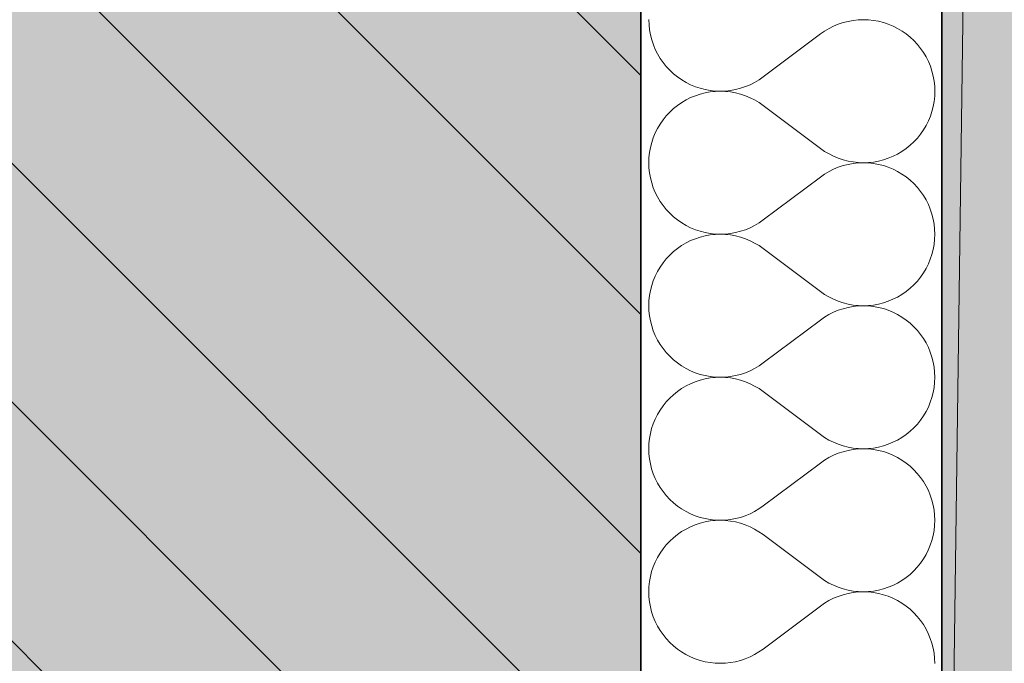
# Model space of a CAD drawing. Header units: millimetres. Extents: x -40276 to 214973, y -147941 to 35228.
# Tile 197 of 256: x -653 to -128, y 7200 to 7543. Entities that reach past the tile are written whole.
import ezdxf

# ---------------------------------------------------------------- set-up
doc = ezdxf.new("R2010")
doc.units = ezdxf.units.MM
doc.header["$MEASUREMENT"] = 0
doc.linetypes.add('Wipeout_Contour', pattern=[1000, 0, -1000])
for name, color, linetype in [('1._POHLED ZÁPADNÍ_2_0_plochy', 7, 'Continuous'), ('1._POHLED ZÁPADNÍ_2_akustické prvky', 7, 'Continuous'), ('1._POHLED ZÁPADNÍ_2_BT_ortho', 7, 'Continuous'), ('1._POHLED ZÁPADNÍ_2_Konstrukce - nosné', 7, 'Continuous'), ('1._POHLED ZÁPADNÍ_2_Nové_Výplně – Řezové', 7, 'Continuous'), ('1._POHLED ZÁPADNÍ_2_Situace - terén', 7, 'Continuous'), ('1._POHLED ZÁPADNÍ_2_Výplně – Řezové', 7, 'Continuous')]:
    doc.layers.add(name, color=color, linetype=linetype)

# ---------------------------------------------------------------- blocks, each defined once
blk = doc.blocks.new('*X14', base_point=(-42174.69, -26223.67))
at = {"layer": '1._POHLED ZÁPADNÍ_2_Nové_Výplně – Řezové', "color": 21, "linetype": 'Continuous', "lineweight": 20, "true_color": 0xffaaaa}
for p, q in [((-317.83, 7542.9), (-317.73, 7540.18)), ((-206.29, 7542.79), (-208.99, 7542.49)), ((-203.57, 7542.89), (-206.29, 7542.79)), ((-200.85, 7542.79), (-203.57, 7542.89)), ((-198.15, 7542.5), (-200.85, 7542.79)), ((-317.73, 7540.18), (-317.44, 7537.48)), ((-317.44, 7537.48), (-316.96, 7534.8)), ((-221.83, 7538.21), (-224.17, 7536.82)), ((-219.4, 7539.43), (-221.83, 7538.21)), ((-216.89, 7540.48), (-219.4, 7539.43)), ((-214.31, 7541.34), (-216.89, 7540.48)), ((-211.67, 7542.01), (-214.31, 7541.34)), ((-208.99, 7542.49), (-211.67, 7542.01)), ((-195.47, 7542.02), (-198.15, 7542.5)), ((-192.83, 7541.35), (-195.47, 7542.02)), ((-190.25, 7540.49), (-192.83, 7541.35)), ((-187.74, 7539.45), (-190.25, 7540.49)), ((-185.3, 7538.23), (-187.74, 7539.45)), ((-182.96, 7536.84), (-185.3, 7538.23)), ((-316.96, 7534.8), (-316.29, 7532.16)), ((-226.4, 7535.27), (-256.88, 7512.42)), ((-224.17, 7536.82), (-226.4, 7535.27)), ((-180.73, 7535.29), (-182.96, 7536.84)), ((-178.61, 7533.59), (-180.73, 7535.29)), ((-176.62, 7531.73), (-178.61, 7533.59)), ((-316.29, 7532.16), (-315.43, 7529.58)), ((-315.43, 7529.58), (-314.39, 7527.07)), ((-314.39, 7527.07), (-313.17, 7524.64)), ((-174.76, 7529.74), (-176.62, 7531.73)), ((-173.06, 7527.62), (-174.76, 7529.74)), ((-171.51, 7525.39), (-173.06, 7527.62)), ((-313.17, 7524.64), (-311.78, 7522.3)), ((-311.78, 7522.3), (-310.23, 7520.06)), ((-170.12, 7523.05), (-171.51, 7525.39)), ((-168.9, 7520.62), (-170.12, 7523.05)), ((-310.23, 7520.06), (-308.52, 7517.94)), ((-308.52, 7517.94), (-306.67, 7515.95)), ((-167.86, 7518.1), (-168.9, 7520.62)), ((-167, 7515.52), (-167.86, 7518.1)), ((-306.67, 7515.95), (-304.68, 7514.1)), ((-304.68, 7514.1), (-302.56, 7512.39)), ((-302.56, 7512.39), (-300.32, 7510.84)), ((-259.12, 7510.86), (-256.88, 7512.42)), ((-166.33, 7512.89), (-167, 7515.52)), ((-165.84, 7510.21), (-166.33, 7512.89)), ((-300.32, 7510.84), (-297.98, 7509.46)), ((-297.98, 7509.46), (-295.55, 7508.24)), ((-295.55, 7508.24), (-293.04, 7507.2)), ((-293.04, 7507.2), (-290.45, 7506.34)), ((-290.45, 7506.34), (-287.82, 7505.67)), ((-271.62, 7505.68), (-268.98, 7506.35)), ((-268.98, 7506.35), (-266.4, 7507.21)), ((-266.4, 7507.21), (-263.89, 7508.25)), ((-263.89, 7508.25), (-261.46, 7509.47)), ((-261.46, 7509.47), (-259.12, 7510.86)), ((-165.55, 7507.5), (-165.84, 7510.21)), ((-165.46, 7504.79), (-165.55, 7507.5)), ((-295.55, 7501.37), (-297.98, 7500.15)), ((-293.04, 7502.41), (-295.55, 7501.37)), ((-290.46, 7503.27), (-293.04, 7502.41)), ((-287.82, 7503.94), (-290.46, 7503.27)), ((-287.82, 7505.67), (-285.14, 7505.19)), ((-285.14, 7504.42), (-287.82, 7503.94)), ((-285.14, 7505.19), (-282.44, 7504.9)), ((-282.44, 7504.71), (-285.14, 7504.42)), ((-282.44, 7504.9), (-279.72, 7504.8)), ((-279.72, 7504.8), (-282.44, 7504.71)), ((-279.72, 7504.8), (-277, 7504.9)), ((-277, 7504.7), (-279.72, 7504.8)), ((-277, 7504.9), (-274.29, 7505.19)), ((-274.29, 7504.41), (-277, 7504.7)), ((-274.29, 7505.19), (-271.62, 7505.68)), ((-271.62, 7503.92), (-274.29, 7504.41)), ((-268.98, 7503.25), (-271.62, 7503.92)), ((-266.4, 7502.39), (-268.98, 7503.25)), ((-263.89, 7501.34), (-266.4, 7502.39)), ((-261.46, 7500.12), (-263.89, 7501.34)), ((-165.84, 7499.36), (-165.55, 7502.07)), ((-165.55, 7502.07), (-165.46, 7504.79)), ((-304.68, 7495.51), (-306.67, 7493.66)), ((-302.56, 7497.21), (-304.68, 7495.51)), ((-300.33, 7498.76), (-302.56, 7497.21)), ((-297.98, 7500.15), (-300.33, 7498.76)), ((-259.12, 7498.73), (-261.46, 7500.12)), ((-256.89, 7497.18), (-259.12, 7498.73)), ((-226.41, 7474.32), (-256.89, 7497.18)), ((-167, 7494.05), (-166.33, 7496.68)), ((-166.33, 7496.68), (-165.84, 7499.36)), ((-308.53, 7491.67), (-310.23, 7489.55)), ((-306.67, 7493.66), (-308.53, 7491.67)), ((-168.9, 7488.95), (-167.86, 7491.47)), ((-167.86, 7491.47), (-167, 7494.05)), ((-311.79, 7487.31), (-313.18, 7484.97)), ((-310.23, 7489.55), (-311.79, 7487.31)), ((-171.51, 7484.18), (-170.12, 7486.52)), ((-170.12, 7486.52), (-168.9, 7488.95)), ((-315.44, 7480.03), (-316.3, 7477.45)), ((-314.39, 7482.54), (-315.44, 7480.03)), ((-313.18, 7484.97), (-314.39, 7482.54)), ((-176.63, 7477.84), (-174.77, 7479.83)), ((-174.77, 7479.83), (-173.06, 7481.95)), ((-173.06, 7481.95), (-171.51, 7484.18)), ((-316.97, 7474.81), (-317.45, 7472.13)), ((-316.3, 7477.45), (-316.97, 7474.81)), ((-180.74, 7474.28), (-178.62, 7475.99)), ((-178.62, 7475.99), (-176.63, 7477.84)), ((-317.74, 7469.43), (-317.84, 7466.71)), ((-317.45, 7472.13), (-317.74, 7469.43)), ((-226.41, 7474.32), (-224.18, 7472.76)), ((-224.18, 7472.76), (-221.84, 7471.37)), ((-221.84, 7471.37), (-219.41, 7470.15)), ((-219.41, 7470.15), (-216.9, 7469.11)), ((-190.26, 7469.09), (-187.75, 7470.13)), ((-187.75, 7470.13), (-185.31, 7471.34)), ((-185.31, 7471.34), (-182.97, 7472.73)), ((-182.97, 7472.73), (-180.74, 7474.28)), ((-317.84, 7466.71), (-317.75, 7463.99)), ((-216.9, 7464.28), (-219.41, 7463.24)), ((-216.9, 7469.11), (-214.32, 7468.25)), ((-214.32, 7465.15), (-216.9, 7464.28)), ((-214.32, 7468.25), (-211.68, 7467.57)), ((-211.68, 7465.82), (-214.32, 7465.15)), ((-211.68, 7467.57), (-209, 7467.09)), ((-209, 7466.3), (-211.68, 7465.82)), ((-209, 7467.09), (-206.3, 7466.79)), ((-206.3, 7466.6), (-209, 7466.3)), ((-206.3, 7466.79), (-203.58, 7466.7)), ((-203.58, 7466.7), (-206.3, 7466.6)), ((-203.58, 7466.7), (-200.86, 7466.79)), ((-200.86, 7466.6), (-203.58, 7466.7)), ((-200.86, 7466.79), (-198.16, 7467.08)), ((-198.16, 7466.31), (-200.86, 7466.6)), ((-198.16, 7467.08), (-195.48, 7467.56)), ((-195.48, 7465.83), (-198.16, 7466.31)), ((-195.48, 7467.56), (-192.84, 7468.23)), ((-192.84, 7465.16), (-195.48, 7465.83)), ((-192.84, 7468.23), (-190.26, 7469.09)), ((-190.26, 7464.3), (-192.84, 7465.16)), ((-187.75, 7463.26), (-190.26, 7464.3)), ((-317.75, 7463.99), (-317.45, 7461.29)), ((-317.45, 7461.29), (-316.97, 7458.61)), ((-226.41, 7459.08), (-256.89, 7436.23)), ((-224.18, 7460.63), (-226.41, 7459.08)), ((-221.84, 7462.02), (-224.18, 7460.63)), ((-219.41, 7463.24), (-221.84, 7462.02)), ((-185.31, 7462.04), (-187.75, 7463.26)), ((-182.97, 7460.65), (-185.31, 7462.04)), ((-180.74, 7459.1), (-182.97, 7460.65)), ((-178.62, 7457.4), (-180.74, 7459.1)), ((-316.97, 7458.61), (-316.3, 7455.97)), ((-316.3, 7455.97), (-315.44, 7453.39)), ((-176.63, 7455.54), (-178.62, 7457.4)), ((-174.78, 7453.55), (-176.63, 7455.54)), ((-173.07, 7451.43), (-174.78, 7453.55)), ((-315.44, 7453.39), (-314.4, 7450.88)), ((-314.4, 7450.88), (-313.18, 7448.45)), ((-313.18, 7448.45), (-311.79, 7446.11)), ((-171.52, 7449.2), (-173.07, 7451.43)), ((-170.13, 7446.86), (-171.52, 7449.2)), ((-311.79, 7446.11), (-310.24, 7443.87)), ((-310.24, 7443.87), (-308.53, 7441.75)), ((-168.91, 7444.43), (-170.13, 7446.86)), ((-167.87, 7441.91), (-168.91, 7444.43)), ((-308.53, 7441.75), (-306.68, 7439.76)), ((-306.68, 7439.76), (-304.69, 7437.91)), ((-304.69, 7437.91), (-302.57, 7436.2)), ((-167.01, 7439.33), (-167.87, 7441.91)), ((-166.34, 7436.7), (-167.01, 7439.33)), ((-302.57, 7436.2), (-300.33, 7434.65)), ((-300.33, 7434.65), (-297.99, 7433.26)), ((-297.99, 7433.26), (-295.56, 7432.05)), ((-263.9, 7432.06), (-261.47, 7433.28)), ((-261.47, 7433.28), (-259.13, 7434.67)), ((-259.13, 7434.67), (-256.89, 7436.23)), ((-165.85, 7434.02), (-166.34, 7436.7)), ((-165.56, 7431.31), (-165.85, 7434.02)), ((-295.56, 7432.05), (-293.05, 7431.01)), ((-293.05, 7431.01), (-290.47, 7430.15)), ((-290.47, 7430.15), (-287.83, 7429.48)), ((-287.83, 7427.75), (-290.47, 7427.07)), ((-287.83, 7429.48), (-285.15, 7429)), ((-285.15, 7428.23), (-287.83, 7427.75)), ((-285.15, 7429), (-282.45, 7428.71)), ((-282.45, 7428.52), (-285.15, 7428.23)), ((-282.45, 7428.71), (-279.73, 7428.61)), ((-279.73, 7428.61), (-282.45, 7428.52)), ((-279.73, 7428.61), (-277.01, 7428.71)), ((-277.01, 7428.51), (-279.73, 7428.61)), ((-277.01, 7428.71), (-274.3, 7429)), ((-274.3, 7428.22), (-277.01, 7428.51)), ((-274.3, 7429), (-271.63, 7429.49)), ((-271.63, 7427.73), (-274.3, 7428.22)), ((-271.63, 7429.49), (-268.99, 7430.16)), ((-268.99, 7427.06), (-271.63, 7427.73)), ((-268.99, 7430.16), (-266.41, 7431.02)), ((-266.41, 7431.02), (-263.9, 7432.06)), ((-165.47, 7428.59), (-165.56, 7431.31)), ((-165.56, 7425.88), (-165.47, 7428.59)), ((-300.34, 7422.57), (-302.57, 7421.02)), ((-298, 7423.96), (-300.34, 7422.57)), ((-295.56, 7425.18), (-298, 7423.96)), ((-293.05, 7426.22), (-295.56, 7425.18)), ((-290.47, 7427.07), (-293.05, 7426.22)), ((-266.41, 7426.2), (-268.99, 7427.06)), ((-263.9, 7425.15), (-266.41, 7426.2)), ((-261.47, 7423.93), (-263.9, 7425.15)), ((-259.13, 7422.54), (-261.47, 7423.93)), ((-256.9, 7420.99), (-259.13, 7422.54)), ((-166.34, 7420.49), (-165.86, 7423.17)), ((-165.86, 7423.17), (-165.56, 7425.88)), ((-306.68, 7417.47), (-308.54, 7415.47)), ((-304.69, 7419.32), (-306.68, 7417.47)), ((-302.57, 7421.02), (-304.69, 7419.32)), ((-226.42, 7398.13), (-256.9, 7420.99)), ((-167.87, 7415.28), (-167.01, 7417.86)), ((-167.01, 7417.86), (-166.34, 7420.49)), ((-310.25, 7413.36), (-311.8, 7411.12)), ((-308.54, 7415.47), (-310.25, 7413.36)), ((-170.13, 7410.33), (-168.91, 7412.76)), ((-168.91, 7412.76), (-167.87, 7415.28)), ((-314.41, 7406.35), (-315.45, 7403.84)), ((-313.19, 7408.78), (-314.41, 7406.35)), ((-311.8, 7411.12), (-313.19, 7408.78)), ((-173.07, 7405.76), (-171.52, 7407.99)), ((-171.52, 7407.99), (-170.13, 7410.33)), ((-316.31, 7401.26), (-316.98, 7398.62)), ((-315.45, 7403.84), (-316.31, 7401.26)), ((-178.63, 7399.8), (-176.64, 7401.65)), ((-176.64, 7401.65), (-174.78, 7403.64)), ((-174.78, 7403.64), (-173.07, 7405.76)), ((-317.46, 7395.94), (-317.76, 7393.24)), ((-316.98, 7398.62), (-317.46, 7395.94)), ((-226.42, 7398.13), (-224.19, 7396.57)), ((-224.19, 7396.57), (-221.85, 7395.18)), ((-185.32, 7395.15), (-182.98, 7396.54)), ((-182.98, 7396.54), (-180.75, 7398.09)), ((-180.75, 7398.09), (-178.63, 7399.8)), ((-317.76, 7393.24), (-317.85, 7390.52)), ((-221.85, 7395.18), (-219.42, 7393.96)), ((-219.42, 7393.96), (-216.91, 7392.92)), ((-216.91, 7392.92), (-214.33, 7392.06)), ((-214.33, 7392.06), (-211.69, 7391.38)), ((-211.69, 7391.38), (-209.01, 7390.9)), ((-209.01, 7390.9), (-206.31, 7390.6)), ((-206.31, 7390.6), (-203.59, 7390.5)), ((-200.87, 7390.6), (-198.17, 7390.89)), ((-198.17, 7390.89), (-195.49, 7391.37)), ((-195.49, 7391.37), (-192.85, 7392.04)), ((-192.85, 7392.04), (-190.27, 7392.9)), ((-190.27, 7392.9), (-187.76, 7393.94)), ((-187.76, 7393.94), (-185.32, 7395.15)), ((-317.85, 7390.52), (-317.76, 7387.8)), ((-317.76, 7387.8), (-317.47, 7385.1)), ((-221.85, 7385.83), (-224.19, 7384.44)), ((-219.42, 7387.05), (-221.85, 7385.83)), ((-216.91, 7388.09), (-219.42, 7387.05)), ((-214.33, 7388.95), (-216.91, 7388.09)), ((-211.69, 7389.63), (-214.33, 7388.95)), ((-209.02, 7390.11), (-211.69, 7389.63)), ((-206.31, 7390.41), (-209.02, 7390.11)), ((-203.59, 7390.5), (-206.31, 7390.41)), ((-203.59, 7390.5), (-200.87, 7390.6)), ((-200.87, 7390.41), (-203.59, 7390.5)), ((-198.17, 7390.12), (-200.87, 7390.41)), ((-195.49, 7389.64), (-198.17, 7390.12)), ((-192.85, 7388.97), (-195.49, 7389.64)), ((-190.27, 7388.11), (-192.85, 7388.97)), ((-187.76, 7387.07), (-190.27, 7388.11)), ((-185.33, 7385.85), (-187.76, 7387.07)), ((-182.99, 7384.46), (-185.33, 7385.85)), ((-317.47, 7385.1), (-316.98, 7382.42)), ((-316.98, 7382.42), (-316.31, 7379.78)), ((-226.43, 7382.89), (-256.9, 7360.04)), ((-224.19, 7384.44), (-226.43, 7382.89)), ((-180.75, 7382.91), (-182.99, 7384.46)), ((-178.63, 7381.21), (-180.75, 7382.91)), ((-176.64, 7379.35), (-178.63, 7381.21)), ((-316.31, 7379.78), (-315.45, 7377.2)), ((-315.45, 7377.2), (-314.41, 7374.69)), ((-174.79, 7377.36), (-176.64, 7379.35)), ((-173.08, 7375.24), (-174.79, 7377.36)), ((-171.53, 7373.01), (-173.08, 7375.24)), ((-314.41, 7374.69), (-313.19, 7372.26)), ((-313.19, 7372.26), (-311.8, 7369.92)), ((-311.8, 7369.92), (-310.25, 7367.68)), ((-170.14, 7370.67), (-171.53, 7373.01)), ((-168.92, 7368.24), (-170.14, 7370.67)), ((-310.25, 7367.68), (-308.54, 7365.56)), ((-308.54, 7365.56), (-306.69, 7363.57)), ((-167.88, 7365.72), (-168.92, 7368.24)), ((-167.02, 7363.14), (-167.88, 7365.72)), ((-306.69, 7363.57), (-304.7, 7361.72)), ((-304.7, 7361.72), (-302.58, 7360.01)), ((-302.58, 7360.01), (-300.34, 7358.46)), ((-259.14, 7358.48), (-256.9, 7360.04)), ((-166.35, 7360.51), (-167.02, 7363.14)), ((-165.86, 7357.83), (-166.35, 7360.51)), ((-300.34, 7358.46), (-298, 7357.07)), ((-298, 7357.07), (-295.57, 7355.86)), ((-295.57, 7355.86), (-293.06, 7354.82)), ((-293.06, 7354.82), (-290.48, 7353.96)), ((-290.48, 7353.96), (-287.84, 7353.29)), ((-271.64, 7353.3), (-269, 7353.97)), ((-269, 7353.97), (-266.42, 7354.83)), ((-266.42, 7354.83), (-263.91, 7355.87)), ((-263.91, 7355.87), (-261.48, 7357.09)), ((-261.48, 7357.09), (-259.14, 7358.48)), ((-165.57, 7355.12), (-165.86, 7357.83)), ((-165.48, 7352.4), (-165.57, 7355.12)), ((-295.57, 7348.99), (-298.01, 7347.77)), ((-293.06, 7350.03), (-295.57, 7348.99)), ((-290.48, 7350.88), (-293.06, 7350.03)), ((-287.84, 7351.56), (-290.48, 7350.88)), ((-287.84, 7353.29), (-285.16, 7352.81)), ((-285.16, 7352.04), (-287.84, 7351.56)), ((-285.16, 7352.81), (-282.46, 7352.52)), ((-282.46, 7352.33), (-285.16, 7352.04)), ((-282.46, 7352.52), (-279.74, 7352.42)), ((-279.74, 7352.42), (-282.46, 7352.33)), ((-279.74, 7352.42), (-277.02, 7352.52)), ((-277.02, 7352.32), (-279.74, 7352.42)), ((-277.02, 7352.52), (-274.32, 7352.81)), ((-274.32, 7352.03), (-277.02, 7352.32)), ((-274.32, 7352.81), (-271.64, 7353.3)), ((-271.64, 7351.54), (-274.32, 7352.03)), ((-269, 7350.87), (-271.64, 7351.54)), ((-266.42, 7350.01), (-269, 7350.87)), ((-263.91, 7348.96), (-266.42, 7350.01)), ((-261.48, 7347.74), (-263.91, 7348.96)), ((-165.87, 7346.98), (-165.57, 7349.69)), ((-165.57, 7349.69), (-165.48, 7352.4)), ((-302.58, 7344.83), (-304.7, 7343.13)), ((-300.35, 7346.38), (-302.58, 7344.83)), ((-298.01, 7347.77), (-300.35, 7346.38)), ((-259.14, 7346.35), (-261.48, 7347.74)), ((-256.91, 7344.8), (-259.14, 7346.35)), ((-226.43, 7321.94), (-256.91, 7344.8)), ((-167.02, 7341.67), (-166.35, 7344.3)), ((-166.35, 7344.3), (-165.87, 7346.98)), ((-308.55, 7339.28), (-310.26, 7337.17)), ((-306.69, 7341.27), (-308.55, 7339.28)), ((-304.7, 7343.13), (-306.69, 7341.27)), ((-168.92, 7336.57), (-167.88, 7339.09)), ((-167.88, 7339.09), (-167.02, 7341.67)), ((-311.81, 7334.93), (-313.2, 7332.59)), ((-310.26, 7337.17), (-311.81, 7334.93)), ((-171.53, 7331.8), (-170.14, 7334.14)), ((-170.14, 7334.14), (-168.92, 7336.57)), ((-314.42, 7330.16), (-315.46, 7327.65)), ((-313.2, 7332.59), (-314.42, 7330.16)), ((-174.79, 7327.45), (-173.08, 7329.57)), ((-173.08, 7329.57), (-171.53, 7331.8)), ((-316.99, 7322.43), (-317.47, 7319.75)), ((-316.32, 7325.07), (-316.99, 7322.43)), ((-315.46, 7327.65), (-316.32, 7325.07)), ((-180.76, 7321.9), (-178.64, 7323.61)), ((-178.64, 7323.61), (-176.65, 7325.46)), ((-176.65, 7325.46), (-174.79, 7327.45)), ((-317.47, 7319.75), (-317.77, 7317.05)), ((-226.43, 7321.94), (-224.2, 7320.38)), ((-224.2, 7320.38), (-221.86, 7318.99)), ((-221.86, 7318.99), (-219.43, 7317.77)), ((-219.43, 7317.77), (-216.92, 7316.73)), ((-190.28, 7316.71), (-187.77, 7317.75)), ((-187.77, 7317.75), (-185.33, 7318.96)), ((-185.33, 7318.96), (-182.99, 7320.35)), ((-182.99, 7320.35), (-180.76, 7321.9)), ((-317.77, 7317.05), (-317.86, 7314.33)), ((-317.86, 7314.33), (-317.77, 7311.61)), ((-216.92, 7316.73), (-214.34, 7315.87)), ((-214.34, 7312.76), (-216.92, 7311.9)), ((-214.34, 7315.87), (-211.7, 7315.19)), ((-211.7, 7313.44), (-214.34, 7312.76)), ((-211.7, 7315.19), (-209.03, 7314.71)), ((-209.03, 7313.92), (-211.7, 7313.44)), ((-209.03, 7314.71), (-206.32, 7314.41)), ((-206.32, 7314.22), (-209.03, 7313.92)), ((-206.32, 7314.41), (-203.6, 7314.31)), ((-203.6, 7314.31), (-206.32, 7314.22)), ((-203.6, 7314.31), (-200.88, 7314.41)), ((-200.88, 7314.22), (-203.6, 7314.31)), ((-200.88, 7314.41), (-198.18, 7314.7)), ((-198.18, 7313.93), (-200.88, 7314.22)), ((-198.18, 7314.7), (-195.5, 7315.18)), ((-195.5, 7313.45), (-198.18, 7313.93)), ((-195.5, 7315.18), (-192.86, 7315.85)), ((-192.86, 7312.78), (-195.5, 7313.45)), ((-192.86, 7315.85), (-190.28, 7316.71)), ((-190.28, 7311.92), (-192.86, 7312.78)), ((-317.77, 7311.61), (-317.48, 7308.91)), ((-317.48, 7308.91), (-316.99, 7306.23)), ((-226.44, 7306.7), (-256.92, 7283.85)), ((-224.2, 7308.25), (-226.44, 7306.7)), ((-221.86, 7309.64), (-224.2, 7308.25)), ((-219.43, 7310.86), (-221.86, 7309.64)), ((-216.92, 7311.9), (-219.43, 7310.86)), ((-187.77, 7310.88), (-190.28, 7311.92)), ((-185.34, 7309.66), (-187.77, 7310.88)), ((-183, 7308.27), (-185.34, 7309.66)), ((-180.76, 7306.72), (-183, 7308.27)), ((-178.64, 7305.01), (-180.76, 7306.72)), ((-316.99, 7306.23), (-316.32, 7303.59)), ((-316.32, 7303.59), (-315.46, 7301.01)), ((-176.65, 7303.16), (-178.64, 7305.01)), ((-174.8, 7301.17), (-176.65, 7303.16)), ((-315.46, 7301.01), (-314.42, 7298.5)), ((-314.42, 7298.5), (-313.2, 7296.07)), ((-173.09, 7299.05), (-174.8, 7301.17)), ((-171.54, 7296.82), (-173.09, 7299.05)), ((-170.15, 7294.48), (-171.54, 7296.82)), ((-313.2, 7296.07), (-311.81, 7293.73)), ((-311.81, 7293.73), (-310.26, 7291.49)), ((-310.26, 7291.49), (-308.55, 7289.37)), ((-168.93, 7292.05), (-170.15, 7294.48)), ((-167.89, 7289.53), (-168.93, 7292.05)), ((-308.55, 7289.37), (-306.7, 7287.38)), ((-306.7, 7287.38), (-304.71, 7285.53)), ((-167.03, 7286.95), (-167.89, 7289.53)), ((-166.36, 7284.31), (-167.03, 7286.95)), ((-304.71, 7285.53), (-302.59, 7283.82)), ((-302.59, 7283.82), (-300.36, 7282.27)), ((-300.36, 7282.27), (-298.02, 7280.88)), ((-298.02, 7280.88), (-295.58, 7279.67)), ((-263.92, 7279.68), (-261.49, 7280.9)), ((-261.49, 7280.9), (-259.15, 7282.29)), ((-259.15, 7282.29), (-256.92, 7283.85)), ((-165.88, 7281.64), (-166.36, 7284.31)), ((-165.58, 7278.93), (-165.88, 7281.64)), ((-295.58, 7279.67), (-293.07, 7278.63)), ((-293.07, 7278.63), (-290.49, 7277.77)), ((-290.49, 7277.77), (-287.85, 7277.1)), ((-287.85, 7275.36), (-290.49, 7274.69)), ((-287.85, 7277.1), (-285.17, 7276.61)), ((-285.17, 7275.85), (-287.85, 7275.36)), ((-285.17, 7276.61), (-282.47, 7276.33)), ((-282.47, 7276.13), (-285.17, 7275.85)), ((-282.47, 7276.33), (-279.75, 7276.23)), ((-279.75, 7276.23), (-282.47, 7276.13)), ((-279.75, 7276.23), (-277.03, 7276.33)), ((-277.03, 7276.13), (-279.75, 7276.23)), ((-277.03, 7276.33), (-274.33, 7276.62)), ((-274.33, 7275.84), (-277.03, 7276.13)), ((-274.33, 7276.62), (-271.65, 7277.1)), ((-271.65, 7275.35), (-274.33, 7275.84)), ((-271.65, 7277.1), (-269.01, 7277.78)), ((-269.01, 7274.68), (-271.65, 7275.35)), ((-269.01, 7277.78), (-266.43, 7278.64)), ((-266.43, 7278.64), (-263.92, 7279.68)), ((-165.59, 7273.49), (-165.49, 7276.21)), ((-165.49, 7276.21), (-165.58, 7278.93)), ((-300.36, 7270.19), (-302.59, 7268.64)), ((-298.02, 7271.58), (-300.36, 7270.19)), ((-295.58, 7272.8), (-298.02, 7271.58)), ((-293.07, 7273.84), (-295.58, 7272.8)), ((-290.49, 7274.69), (-293.07, 7273.84)), ((-266.43, 7273.82), (-269.01, 7274.68)), ((-263.92, 7272.77), (-266.43, 7273.82)), ((-261.49, 7271.55), (-263.92, 7272.77)), ((-259.15, 7270.16), (-261.49, 7271.55)), ((-256.92, 7268.61), (-259.15, 7270.16)), ((-166.36, 7268.11), (-165.88, 7270.79)), ((-165.88, 7270.79), (-165.59, 7273.49)), ((-306.7, 7265.08), (-308.56, 7263.09)), ((-304.71, 7266.94), (-306.7, 7265.08)), ((-302.59, 7268.64), (-304.71, 7266.94)), ((-226.44, 7245.75), (-256.92, 7268.61)), ((-167.89, 7262.9), (-167.03, 7265.48)), ((-167.03, 7265.48), (-166.36, 7268.11)), ((-310.27, 7260.98), (-311.82, 7258.74)), ((-308.56, 7263.09), (-310.27, 7260.98)), ((-170.15, 7257.95), (-168.94, 7260.38)), ((-168.94, 7260.38), (-167.89, 7262.9)), ((-313.21, 7256.4), (-314.43, 7253.97)), ((-311.82, 7258.74), (-313.21, 7256.4)), ((-173.1, 7253.38), (-171.54, 7255.61)), ((-171.54, 7255.61), (-170.15, 7257.95)), ((-315.47, 7251.46), (-316.33, 7248.88)), ((-314.43, 7253.97), (-315.47, 7251.46)), ((-178.65, 7247.42), (-176.66, 7249.27)), ((-176.66, 7249.27), (-174.8, 7251.26)), ((-174.8, 7251.26), (-173.1, 7253.38)), ((-317, 7246.24), (-317.49, 7243.56)), ((-316.33, 7248.88), (-317, 7246.24)), ((-226.44, 7245.75), (-224.21, 7244.19)), ((-224.21, 7244.19), (-221.87, 7242.8)), ((-185.35, 7242.77), (-183, 7244.16)), ((-183, 7244.16), (-180.77, 7245.71)), ((-180.77, 7245.71), (-178.65, 7247.42)), ((-317.78, 7240.86), (-317.87, 7238.14)), ((-317.49, 7243.56), (-317.78, 7240.86)), ((-221.87, 7242.8), (-219.44, 7241.58)), ((-219.44, 7241.58), (-216.93, 7240.54)), ((-216.93, 7240.54), (-214.35, 7239.68)), ((-214.35, 7239.68), (-211.71, 7239)), ((-211.71, 7239), (-209.04, 7238.52)), ((-209.04, 7238.52), (-206.33, 7238.22)), ((-200.89, 7238.22), (-198.19, 7238.51)), ((-198.19, 7238.51), (-195.51, 7238.99)), ((-195.51, 7238.99), (-192.87, 7239.66)), ((-192.87, 7239.66), (-190.29, 7240.52)), ((-190.29, 7240.52), (-187.78, 7241.56)), ((-187.78, 7241.56), (-185.35, 7242.77)), ((-317.87, 7238.14), (-317.78, 7235.42)), ((-317.78, 7235.42), (-317.49, 7232.72)), ((-221.87, 7233.45), (-224.21, 7232.06)), ((-219.44, 7234.67), (-221.87, 7233.45)), ((-216.93, 7235.71), (-219.44, 7234.67)), ((-214.35, 7236.57), (-216.93, 7235.71)), ((-211.71, 7237.25), (-214.35, 7236.57)), ((-209.04, 7237.73), (-211.71, 7237.25)), ((-206.33, 7238.03), (-209.04, 7237.73)), ((-206.33, 7238.22), (-203.61, 7238.12)), ((-203.61, 7238.12), (-206.33, 7238.03)), ((-203.61, 7238.12), (-200.89, 7238.22)), ((-200.89, 7238.03), (-203.61, 7238.12)), ((-198.19, 7237.74), (-200.89, 7238.03)), ((-195.51, 7237.26), (-198.19, 7237.74)), ((-192.88, 7236.58), (-195.51, 7237.26)), ((-190.29, 7235.73), (-192.88, 7236.58)), ((-187.78, 7234.69), (-190.29, 7235.73)), ((-185.35, 7233.47), (-187.78, 7234.69)), ((-183.01, 7232.08), (-185.35, 7233.47)), ((-317.49, 7232.72), (-317, 7230.04)), ((-317, 7230.04), (-316.33, 7227.4)), ((-226.45, 7230.51), (-256.93, 7207.65)), ((-224.21, 7232.06), (-226.45, 7230.51)), ((-180.77, 7230.53), (-183.01, 7232.08)), ((-178.65, 7228.82), (-180.77, 7230.53)), ((-176.66, 7226.97), (-178.65, 7228.82)), ((-316.33, 7227.4), (-315.47, 7224.82)), ((-315.47, 7224.82), (-314.43, 7222.31)), ((-174.81, 7224.98), (-176.66, 7226.97)), ((-173.1, 7222.86), (-174.81, 7224.98)), ((-171.55, 7220.63), (-173.1, 7222.86)), ((-314.43, 7222.31), (-313.21, 7219.88)), ((-313.21, 7219.88), (-311.82, 7217.54)), ((-311.82, 7217.54), (-310.27, 7215.3)), ((-170.16, 7218.29), (-171.55, 7220.63)), ((-168.94, 7215.86), (-170.16, 7218.29)), ((-310.27, 7215.3), (-308.57, 7213.18)), ((-308.57, 7213.18), (-306.71, 7211.19)), ((-167.9, 7213.34), (-168.94, 7215.86)), ((-167.04, 7210.76), (-167.9, 7213.34)), ((-306.71, 7211.19), (-304.72, 7209.34)), ((-304.72, 7209.34), (-302.6, 7207.63)), ((-302.6, 7207.63), (-300.37, 7206.08)), ((-259.16, 7206.1), (-256.93, 7207.65)), ((-166.37, 7208.12), (-167.04, 7210.76)), ((-165.89, 7205.45), (-166.37, 7208.12)), ((-300.37, 7206.08), (-298.03, 7204.69)), ((-298.03, 7204.69), (-295.59, 7203.48)), ((-295.59, 7203.48), (-293.08, 7202.44)), ((-293.08, 7202.44), (-290.5, 7201.58)), ((-269.02, 7201.59), (-266.44, 7202.45)), ((-266.44, 7202.45), (-263.93, 7203.49)), ((-263.93, 7203.49), (-261.5, 7204.71)), ((-261.5, 7204.71), (-259.16, 7206.1)), ((-165.6, 7202.74), (-165.89, 7205.45)), ((-165.5, 7200.02), (-165.6, 7202.74)), ((-290.5, 7201.58), (-287.86, 7200.91)), ((-287.86, 7200.91), (-285.18, 7200.42)), ((-285.18, 7200.42), (-282.48, 7200.13)), ((-282.48, 7200.13), (-279.76, 7200.04)), ((-279.76, 7200.04), (-277.04, 7200.14)), ((-277.04, 7200.14), (-274.34, 7200.43)), ((-274.34, 7200.43), (-271.66, 7200.91)), ((-271.66, 7200.91), (-269.02, 7201.59))]:
    blk.add_line(p, q, dxfattribs=at)

msp = doc.modelspace()

# ---------------------------------------------------------------- hatches: boundary and pattern name
at = {"layer": '1._POHLED ZÁPADNÍ_2_0_plochy', "linetype": 'Continuous', "lineweight": 0, "true_color": 0x725616}
msp.add_hatch(color=46, dxfattribs=at).paths.add_polyline_path([(-40276.11, 380.05), (-40276.11, -1043.68), (-26430.13, -1753.82), (-207.83, -1407.24, 0.378179), (2221.6, 744.43), (1454.58, 22244.44), (546.81, 28172.03), (-1346.6, 35227.52), (-3442.11, 35227.52), (-1029.19, 25664.88), (-238.38, 17796.01), (-239.22, 14109.25), (861.41, 14093.65), (783.04, 8563.06), (-240.47, 8577.57), (-242.36, 270.44), (-4572.17, 250.22), (-4572.63, 350.63), (-5872.68, 344.56), (-5872.22, 244.16), (-7761.04, 235.34), (-7759.92, 351.1), (-8809.82, 361.27), (-8811.09, 230.44), (-11400.33, 218.35), (-11400.37, 351.08), (-12450.37, 350.77), (-12450.33, 213.45), (-13471.16, 208.68), (-13473.3, 368.51), (-14863.29, 349.89), (-14861.31, 202.19), (-20482.16, 175.95), (-20484.75, 349.86), (-26651.76, 257.8), (-26680.1, 83.42), (-26744.58, -483.48), (-39549.98, 311.19)])
at = {"layer": '1._POHLED ZÁPADNÍ_2_0_plochy', "linetype": 'Continuous', "lineweight": 20, "true_color": 0xffaaaa}
h = msp.add_hatch(dxfattribs=at)
h.set_pattern_fill('Izolační_tvárnice_0002', color=21, style=0, pattern_type=2)
h.set_pattern_definition([(315, (-10360.18, 9405.31), (63.6396, 63.6396), [])])
h.paths.add_polyline_path([(-10906.33, 18690.21), (-10970.68, 9084.15), (-20311.44, 10009.93), (-20479.41, 269.75), (-242.33, 419.76), (-238.38, 17796.01)])
at = {"layer": '1._POHLED ZÁPADNÍ_2_Výplně – Řezové', "linetype": 'Continuous', "lineweight": 13}
msp.add_hatch(color=254, dxfattribs=at).paths.add_polyline_path([(-321.69, 7227.86), (-321.69, 7933.61), (-1040.23, 7302.02)])

# ---------------------------------------------------------------- linework, layer by layer
at = {"layer": '1._POHLED ZÁPADNÍ_2_0_plochy', "color": 7, "linetype": 'Continuous', "lineweight": 13, "flags": 128}
msp.add_lwpolyline([(-1029.19, 25664.88), (-238.38, 17796.01), (-239.22, 14109.25), (861.41, 14093.65), (783.04, 8563.06), (-240.47, 8577.57), (-242.36, 270.44), (-4572.17, 250.22), (-4572.63, 350.63), (-5872.68, 344.56), (-5872.22, 244.16), (-7761.04, 235.34), (-7759.92, 351.1), (-8809.82, 361.27), (-8811.09, 230.44), (-11400.33, 218.35)], dxfattribs=at)
at = {"layer": '1._POHLED ZÁPADNÍ_2_Situace - terén', "color": 8, "linetype": 'Continuous', "lineweight": 13, "flags": 128}
msp.add_lwpolyline([(-321.69, 9430.27), (-284.45, 9430.27), (-284.45, 312.49), (-321.69, 312.49)], close=True, dxfattribs=at)

# ---------------------------------------------------------------- next in the draw order: wipeouts: each hides what was drawn before it
at = {"color": 254, "linetype": 'Wipeout_Contour', "lineweight": 0, "ltscale": 34358.754551}
msp.add_wipeout([(-321.59, 7933.61), (-321.83, 6155.17), (-311.83, 6155.16), (-161.83, 6155.14), (-161.59, 7933.59)], dxfattribs=at).dxf.layer = '1._POHLED ZÁPADNÍ_2_Nové_Výplně – Řezové'

# ---------------------------------------------------------------- next in the draw order: hatches: boundary and pattern name
at = {"layer": '1._POHLED ZÁPADNÍ_2_Výplně – Řezové', "linetype": 'Continuous', "lineweight": 13}
msp.add_hatch(color=254, dxfattribs=at).paths.add_polyline_path([(-1040.23, 7302.02), (-1041.86, 7153.43), (-321.69, 7079.1), (-321.69, 7227.86)])

# ---------------------------------------------------------------- next in the draw order: linework, layer by layer
at = {"layer": '1._POHLED ZÁPADNÍ_2_akustické prvky', "color": 1, "linetype": 'Continuous', "lineweight": 35}
msp.add_line((-161.83, 6155.14), (-161.66, 9432.26), dxfattribs=at)
at = {"layer": '1._POHLED ZÁPADNÍ_2_BT_ortho', "color": 142, "linetype": 'Continuous', "lineweight": 20, "true_color": 0x0080c0, "flags": 128}
msp.add_lwpolyline([(-233.95, 1318.97), (-149.09, 7654.95), (-1114.99, 7714.32), (-1163.34, 17864.45)], dxfattribs=at)
at = {"layer": '1._POHLED ZÁPADNÍ_2_Konstrukce - nosné', "color": 7, "linetype": 'Continuous', "lineweight": 25}
msp.add_line((-322.32, 6155.17), (-321.66, 9432.27), dxfattribs=at)

# ---------------------------------------------------------------- next in the draw order: block references
at = {"layer": '1._POHLED ZÁPADNÍ_2_0_plochy', "color": 9, "linetype": 'Continuous', "lineweight": 13}
msp.add_blockref('*X14', (-42174.69, -26223.67), dxfattribs=at)

doc.saveas('drawing.dxf')
